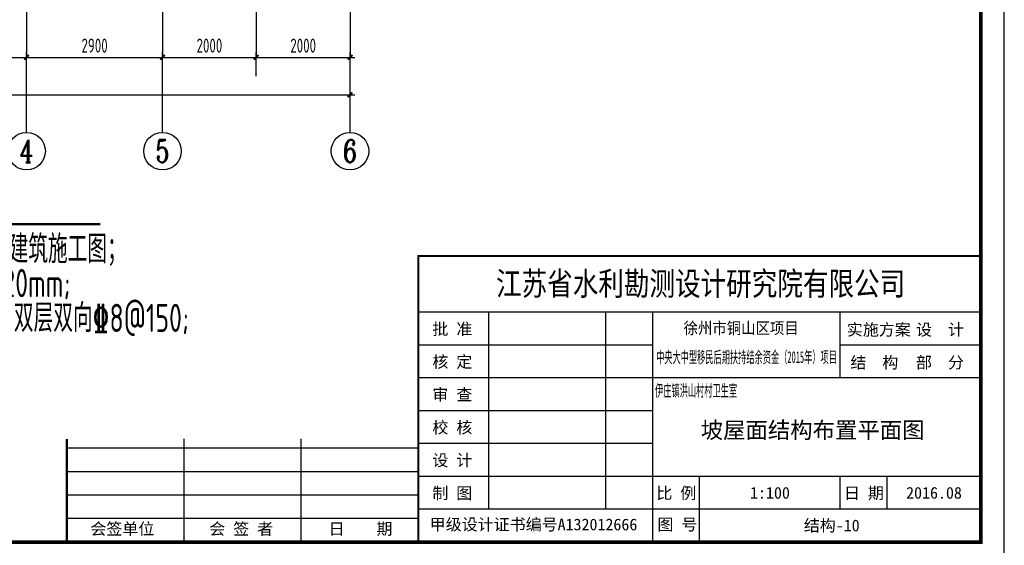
# Model space of a CAD drawing. Extents: x 4550910 to 19796140, y 148416 to 4611575.
# Tile 6 of 49: x 9708682 to 9729688, y 2041563 to 2052774. Entities that reach past the tile are written whole.
import ezdxf
from ezdxf.enums import TextEntityAlignment as Align

# ---------------------------------------------------------------- set-up
doc = ezdxf.new("R2010")
doc.units = 0
doc.header["$LTSCALE"] = 1000
doc.linetypes.add('CENTER', pattern=[2, 1.25, -0.25, 0.25, -0.25])
doc.layers.get('0').update_dxf_attribs({"linetype": 'CONTINUOUS'})
doc.layers.get('Defpoints').update_dxf_attribs({"linetype": 'CONTINUOUS'})
for name, color, linetype in [('AXIS', 8, 'CENTER'), ('AXIS_DIM', 3, 'CONTINUOUS'), ('AXIS_NUM', 7, 'CONTINUOUS'), ('TEXT', 7, 'CONTINUOUS'), ('图框', 7, 'CONTINUOUS')]:
    doc.layers.add(name, color=color, linetype=linetype)
doc.styles.add('ST', font='SimSun.ttf')
doc.styles.add('TSSD_Axis', font='Complex.shx', dxfattribs={"width": 0.7, "bigfont": 'hztxt.shx'})
doc.styles.add('TSSD_Dimension', font='Tssdeng.shx', dxfattribs={"width": 0.7, "bigfont": 'hztxt.shx'})
doc.styles.add('TSSD_Norm', font='Tssdeng.shx', dxfattribs={"bigfont": 'hztxt.shx'})
doc.dimstyles.new('TSSD_100_100', dxfattribs={"dimtxt": 300, "dimasz": 100, "dimexe": 100, "dimexo": 250, "dimgap": 100, "dimtad": 1, "dimdec": 0, "dimzin": 0, "dimdsep": 46, "dimtxsty": 'TSSD_Dimension', "dimblk": 'ARCHTICK', "dimcen": 0, "dimdle": 100, "dimclrt": 7, "dimadec": 0, "dimazin": 0, "dimtfac": 1, "dimtdec": 0, "dimtix": 1, "dimtmove": 2, "dimatfit": 3, "dimfxl": 0, "dimtolj": 1, "dimtzin": 0, "dimarcsym": 0})

# ---------------------------------------------------------------- blocks, each defined once
blk = doc.blocks.new('_ArchTick')
at = {"color": 0, "linetype": 'ByBlock', "const_width": 0.4}
blk.add_lwpolyline([(-0.5, -0.5), (0.5, 0.5)], dxfattribs=at)
blk = doc.blocks.new('*D317')
at = {"layer": 'AXIS_DIM', "color": 0, "lineweight": -2, "transparency": 16777216}
for p, q in [((9706430, 2051971), (9708930, 2051971)), ((9706530, 2051721), (9706530, 2052071)), ((9708830, 2051721), (9708830, 2052071))]:
    blk.add_line(p, q, dxfattribs=at)
at = {"layer": 'Defpoints', "color": 0, "transparency": 16777216}
for p in [(9708830, 2051971), (9706530, 2051471), (9708830, 2051471)]:
    blk.add_point(p, dxfattribs=at)
at = {"layer": 'AXIS_DIM', "color": 0, "lineweight": -2, "transparency": 16777216, "xscale": 100, "yscale": 100, "zscale": 100, "rotation": 180}
blk.add_blockref('_ArchTick', (9706530, 2051971), dxfattribs=at)
at = {"layer": 'AXIS_DIM', "color": 0, "lineweight": -2, "transparency": 16777216, "xscale": 100, "yscale": 100, "zscale": 100}
blk.add_blockref('_ArchTick', (9708830, 2051971), dxfattribs=at)
at = {"layer": 'AXIS_DIM', "color": 7, "transparency": 16777216, "insert": (9707680, 2052221), "char_height": 300, "attachment_point": 5, "style": 'TSSD_Dimension'}
blk.add_mtext('\\A1;2300', dxfattribs=at)
blk = doc.blocks.new('*D318')
at = {"layer": 'AXIS_DIM', "color": 0, "lineweight": -2, "transparency": 16777216}
for p, q in [((9708730, 2051971), (9711830, 2051971)), ((9708830, 2051721), (9708830, 2052071)), ((9711730, 2051721), (9711730, 2052071))]:
    blk.add_line(p, q, dxfattribs=at)
at = {"layer": 'Defpoints', "color": 0, "transparency": 16777216}
for p in [(9711730, 2051971), (9708830, 2051471), (9711730, 2051471)]:
    blk.add_point(p, dxfattribs=at)
at = {"layer": 'AXIS_DIM', "color": 0, "lineweight": -2, "transparency": 16777216, "xscale": 100, "yscale": 100, "zscale": 100, "rotation": 180}
blk.add_blockref('_ArchTick', (9708830, 2051971), dxfattribs=at)
at = {"layer": 'AXIS_DIM', "color": 0, "lineweight": -2, "transparency": 16777216, "xscale": 100, "yscale": 100, "zscale": 100}
blk.add_blockref('_ArchTick', (9711730, 2051971), dxfattribs=at)
at = {"layer": 'AXIS_DIM', "color": 7, "transparency": 16777216, "insert": (9710280, 2052221), "char_height": 300, "attachment_point": 5, "style": 'TSSD_Dimension'}
blk.add_mtext('\\A1;2900', dxfattribs=at)
blk = doc.blocks.new('*D319')
at = {"layer": 'AXIS_DIM', "color": 0, "lineweight": -2, "transparency": 16777216}
for p, q in [((9711630, 2051971), (9713830, 2051971)), ((9711730, 2051721), (9711730, 2052071)), ((9713730, 2051721), (9713730, 2052071))]:
    blk.add_line(p, q, dxfattribs=at)
at = {"layer": 'Defpoints', "color": 0, "transparency": 16777216}
for p in [(9713730, 2051971), (9711730, 2051471), (9713730, 2051471)]:
    blk.add_point(p, dxfattribs=at)
at = {"layer": 'AXIS_DIM', "color": 0, "lineweight": -2, "transparency": 16777216, "xscale": 100, "yscale": 100, "zscale": 100, "rotation": 180}
blk.add_blockref('_ArchTick', (9711730, 2051971), dxfattribs=at)
at = {"layer": 'AXIS_DIM', "color": 0, "lineweight": -2, "transparency": 16777216, "xscale": 100, "yscale": 100, "zscale": 100}
blk.add_blockref('_ArchTick', (9713730, 2051971), dxfattribs=at)
at = {"layer": 'AXIS_DIM', "color": 7, "transparency": 16777216, "insert": (9712730, 2052221), "char_height": 300, "attachment_point": 5, "style": 'TSSD_Dimension'}
blk.add_mtext('\\A1;2000', dxfattribs=at)
blk = doc.blocks.new('*D320')
at = {"layer": 'AXIS_DIM', "color": 0, "lineweight": -2, "transparency": 16777216}
for p, q in [((9713630, 2051971), (9715830, 2051971)), ((9713730, 2051721), (9713730, 2052071)), ((9715730, 2051721), (9715730, 2052071))]:
    blk.add_line(p, q, dxfattribs=at)
at = {"layer": 'Defpoints', "color": 0, "transparency": 16777216}
for p in [(9715730, 2051971), (9713730, 2051471), (9715730, 2051471)]:
    blk.add_point(p, dxfattribs=at)
at = {"layer": 'AXIS_DIM', "color": 0, "lineweight": -2, "transparency": 16777216, "xscale": 100, "yscale": 100, "zscale": 100, "rotation": 180}
blk.add_blockref('_ArchTick', (9713730, 2051971), dxfattribs=at)
at = {"layer": 'AXIS_DIM', "color": 0, "lineweight": -2, "transparency": 16777216, "xscale": 100, "yscale": 100, "zscale": 100}
blk.add_blockref('_ArchTick', (9715730, 2051971), dxfattribs=at)
at = {"layer": 'AXIS_DIM', "color": 7, "transparency": 16777216, "insert": (9714730, 2052221), "char_height": 300, "attachment_point": 5, "style": 'TSSD_Dimension'}
blk.add_mtext('\\A1;2000', dxfattribs=at)
blk = doc.blocks.new('*D321')
at = {"layer": 'AXIS_DIM', "color": 0, "lineweight": -2, "transparency": 16777216}
for p, q in [((9698230, 2050921), (9698230, 2051271)), ((9715730, 2050921), (9715730, 2051271)), ((9698130, 2051171), (9715830, 2051171))]:
    blk.add_line(p, q, dxfattribs=at)
at = {"layer": 'Defpoints', "color": 0, "transparency": 16777216}
for p in [(9715730, 2051171), (9698230, 2050671), (9715730, 2050671)]:
    blk.add_point(p, dxfattribs=at)
at = {"layer": 'AXIS_DIM', "color": 0, "lineweight": -2, "transparency": 16777216, "xscale": 100, "yscale": 100, "zscale": 100, "rotation": 180}
blk.add_blockref('_ArchTick', (9698230, 2051171), dxfattribs=at)
at = {"layer": 'AXIS_DIM', "color": 0, "lineweight": -2, "transparency": 16777216, "xscale": 100, "yscale": 100, "zscale": 100}
blk.add_blockref('_ArchTick', (9715730, 2051171), dxfattribs=at)
at = {"layer": 'AXIS_DIM', "color": 7, "transparency": 16777216, "insert": (9706980, 2051421), "char_height": 300, "attachment_point": 5, "style": 'TSSD_Dimension'}
blk.add_mtext('\\A1;17500', dxfattribs=at)
blk = doc.blocks.new('ts_axno')
at = {"color": 0, "linetype": 'ByBlock', "lineweight": -2}
blk.add_circle((0, 0), 0.5, dxfattribs=at)
at = {"color": 0, "linetype": 'ByBlock', "lineweight": -2, "style": 'TSSD_Axis', "width": 0.7}
blk.add_attdef('A', text='', height=0.6, dxfattribs=at).set_placement((0, 0), align=Align.MIDDLE_CENTER)

msp = doc.modelspace()

# ---------------------------------------------------------------- linework, layer by layer
at = {"layer": 'AXIS'}
for p, q in [((9708829.7, 2065270.7), (9708829.7, 2051970.7)), ((9711729.7, 2065270.7), (9711729.7, 2051970.7)), ((9713729.7, 2065270.7), (9713729.7, 2051970.7)), ((9715729.7, 2065270.7), (9715729.7, 2051970.7))]:
    msp.add_line(p, q, dxfattribs=at)
at = {"layer": 'AXIS_DIM'}
for p, q in [((9708829.7, 2050370.7), (9708829.7, 2051970.7)), ((9711729.7, 2050370.7), (9711729.7, 2051970.7)), ((9713729.7, 2051570.7), (9713729.7, 2051970.7)), ((9715729.7, 2050370.7), (9715729.7, 2051970.7))]:
    msp.add_line(p, q, dxfattribs=at)
at = {"layer": 'TEXT', "const_width": 45}
msp.add_lwpolyline([(9700256.7, 2048411.7), (9710401.4, 2048411.7)], dxfattribs=at)
at = {"layer": '图框'}
for p, q in [((9729188.3, 2046532.6), (9717188.3, 2046532.6)), ((9718688.3, 2042332.6), (9718688.3, 2046532.6)), ((9721188.3, 2042332.6), (9721188.3, 2046532.6)), ((9722188.3, 2041632.6), (9722188.3, 2046532.6)), ((9726188.3, 2045132.6), (9726188.3, 2046532.6)), ((9722188.3, 2045832.6), (9717188.3, 2045832.6)), ((9729188.3, 2045832.6), (9726188.3, 2045832.6)), ((9729188.3, 2045132.6), (9717188.3, 2045132.6)), ((9722188.3, 2044432.6), (9717188.3, 2044432.6)), ((9712188.3, 2041632.6), (9712188.3, 2043832.6)), ((9714688.3, 2041632.6), (9714688.3, 2043832.6)), ((9722188.3, 2043732.6), (9717188.3, 2043732.6)), ((9717188.3, 2043632.6), (9709688.3, 2043632.6)), ((9717188.3, 2043132.6), (9709688.3, 2043132.6)), ((9729188.3, 2043032.6), (9717188.3, 2043032.6)), ((9723188.3, 2041632.6), (9723188.3, 2043032.6)), ((9726188.3, 2042332.6), (9726188.3, 2043032.6)), ((9726188.3, 2042332.6), (9726188.3, 2043032.6)), ((9727188.3, 2042332.6), (9727188.3, 2043032.6)), ((9717188.3, 2042632.6), (9709688.3, 2042632.6)), ((9729188.3, 2042332.6), (9717188.3, 2042332.6)), ((9717188.3, 2042132.6), (9709688.3, 2042132.6))]:
    msp.add_line(p, q, dxfattribs=at)
at = {"layer": '图框', "color": 4}
msp.add_lwpolyline([(9729688.3, 2070832.6), (9687688.3, 2070832.6), (9687688.3, 2041132.6), (9729688.3, 2041132.6)], close=True, dxfattribs=at)
at = {"layer": '图框', "color": 4, "const_width": 80}
msp.add_lwpolyline([(9690188.3, 2041632.6), (9729188.3, 2041632.6), (9729188.3, 2070332.6), (9690188.3, 2070332.6)], close=True, dxfattribs=at)
at = {"layer": '图框', "const_width": 45}
for points in [[(9717188.3, 2041632.6), (9717188.3, 2047732.6), (9729188.3, 2047732.6)], [(9709688.3, 2041632.6), (9709688.3, 2043832.6)]]:
    msp.add_lwpolyline(points, dxfattribs=at)

# ---------------------------------------------------------------- block references
at = {"layer": 'AXIS_NUM'}
ref = msp.add_blockref('ts_axno', (9708829.7, 2049970.7), dxfattribs=dict(at, xscale=800, yscale=800, zscale=800))
ref.add_attrib('4', '4', dxfattribs={"height": 480, "style": 'TSSD_Axis', "width": 0.7}).set_placement((9708829.7, 2049970.7), align=Align.MIDDLE_CENTER)
ref = msp.add_blockref('ts_axno', (9711729.7, 2049970.7), dxfattribs=dict(at, xscale=800, yscale=800, zscale=800))
ref.add_attrib('5', '5', dxfattribs={"height": 480, "style": 'TSSD_Axis', "width": 0.7}).set_placement((9711729.7, 2049970.7), align=Align.MIDDLE_CENTER)
ref = msp.add_blockref('ts_axno', (9715729.7, 2049970.7), dxfattribs=dict(at, xscale=800, yscale=800, zscale=800))
ref.add_attrib('6', '6', dxfattribs={"height": 480, "style": 'TSSD_Axis', "width": 0.7}).set_placement((9715729.7, 2049970.7), align=Align.MIDDLE_CENTER)

# ---------------------------------------------------------------- texts
at = {"layer": 'TEXT', "style": 'TSSD_Norm', "width": 0.7}
for s, p in [('注：1) 本层为坡屋面，板顶标高随坡度变化，详见建筑施工图；', (9699020.4, 2047579.6)), ('2) 除特别注明外，本层屋面现浇板板厚均为120mm;', (9699874.6, 2046856.4)), ('3) 除特别注明外，本层屋面板未注明的钢筋为双层双向%%1328@150;', (9699892, 2046113.1)), ('折板钢筋构造详见图集11G101-1第95页；', (9700533.7, 2045336.7))]:
    msp.add_text(s, height=600, dxfattribs=at).set_placement(p)
at = {"layer": '图框', "style": 'ST', "width": 0.8}
msp.add_text('江苏省水利勘测设计研究院有限公司', height=500, dxfattribs=at).set_placement((9718844.4, 2046895.1))
at = {"layer": '图框', "style": 'ST'}
for s, p in [('批 准', (9717486.4, 2046052.6)), ('实施方案', (9726329.1, 2046037.9)), ('设  计', (9727804.5, 2046037.9)), ('核 定', (9717486.4, 2045352.6)), ('结  构', (9726404.5, 2045337.9)), ('部  分', (9727804.5, 2045337.9)), ('审 查', (9717486.4, 2044652.6)), ('校 核', (9717486.4, 2043952.6)), ('设 计', (9717486.4, 2043252.6)), ('制 图', (9717486.4, 2042552.6)), ('比 例', (9722266.3, 2042552.6)), ('日 期', (9726266.3, 2042552.6)), ('会签单位', (9710190.7, 2041789.8)), ('会 签 者', (9712726.1, 2041789.8)), ('日    期', (9715272.3, 2041789.8)), ('甲级设计证书编号A132012666', (9717430.5, 2041882.9)), ('图 号', (9722288.3, 2041882.9))]:
    msp.add_text(s, height=250, dxfattribs=at).set_placement(p)
for s, width, p in [('徐州市铜山区项目 ', 0.9, (9724150.2, 2046071.7)), ('中央大中型移民后期扶持结余资金（2015年）项目', 0.5, (9724188.5, 2045452.6))]:
    msp.add_text(s, height=250, dxfattribs=dict(at, width=width)).set_placement(p, align=Align.CENTER)
at = {"layer": '图框', "style": 'ST', "width": 0.5}
msp.add_text('伊庄镇洪山村村卫生室', height=250, dxfattribs=at).set_placement((9723112.7, 2044863.8), align=Align.MIDDLE_CENTER)
at = {"layer": '图框', "style": 'ST'}
for s, height, p in [('坡屋面结构布置平面图', 350, (9725598.7, 2044020.9)), ('1:100', 250, (9724688.5, 2042682.6)), ('2016.08', 250, (9728188.3, 2042682.6)), (' 结构-10', 250, (9725921.5, 2041986.9))]:
    msp.add_text(s, height=height, dxfattribs=at).set_placement(p, align=Align.MIDDLE_CENTER)

# ---------------------------------------------------------------- dimensions: what is measured, and where the dimension line sits
at = {"layer": 'AXIS_DIM'}
for p1, p2, picture, middle in [((9706529.7, 2051470.7), (9708829.7, 2051470.7), '*D317', (9707679.7, 2052220.7)), ((9708829.7, 2051470.7), (9711729.7, 2051470.7), '*D318', (9710279.7, 2052220.7)), ((9711729.7, 2051470.7), (9713729.7, 2051470.7), '*D319', (9712729.7, 2052220.7)), ((9713729.7, 2051470.7), (9715729.7, 2051470.7), '*D320', (9714729.7, 2052220.7)), ((9698229.7, 2050670.7), (9715729.7, 2050670.7), '*D321', (9706979.7, 2051420.7))]:
    dim = msp.add_aligned_dim(p1=p1, p2=p2, distance=500, dimstyle='TSSD_100_100', dxfattribs=at)
    dim.commit()
    dim.dimension.update_dxf_attribs({"geometry": picture, "text_midpoint": middle})

doc.saveas('drawing.dxf')
